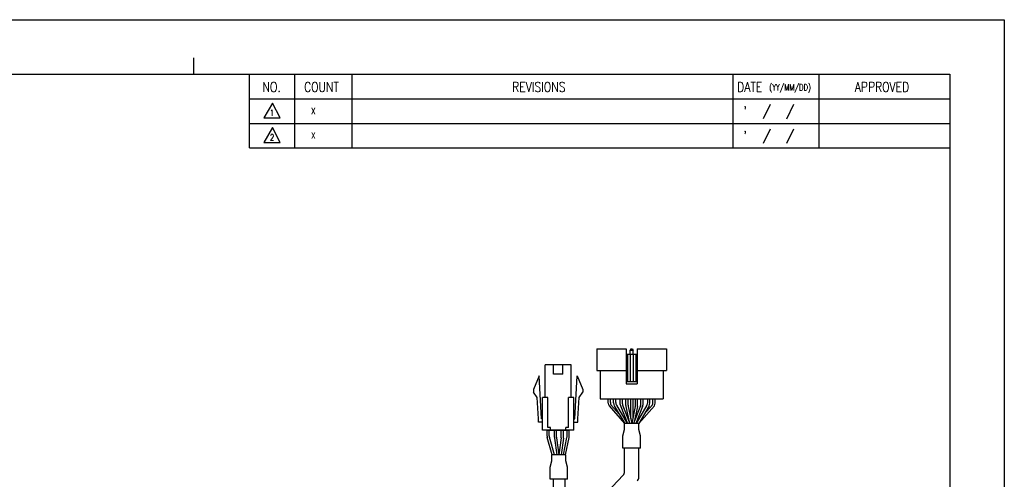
# Model space of a CAD drawing. Header units: millimetres. Extents: x 0 to 594, y 0 to 420.
# Tile 4 of 4: x 233 to 594, y 251 to 420. Entities that reach past the tile are written whole.
import ezdxf

# ---------------------------------------------------------------- set-up
doc = ezdxf.new("R2010")
doc.units = ezdxf.units.MM
doc.layers.add('DIM', color=3, linetype='Continuous')
doc.layers.add('SHEET', color=1, linetype='Continuous')
doc.styles.add('SHEET1', font='ROMANS.SHX', dxfattribs={"width": 0.8, "height": 3})

msp = doc.modelspace()

# ---------------------------------------------------------------- linework, layer by layer
at = {"color": 4}
msp.add_line((297, 406), (297, 400), dxfattribs=at)
at = {"color": 0}
for p, q in [((444.6859, 299.364), (444.6859, 291.364)), ((444.6859, 299.364), (455.4859, 299.364)), ((448.9073, 279.4184), (448.9073, 280.964)), ((449.7073, 279.6355), (449.7073, 280.964)), ((450.8452, 279.4907), (450.8452, 280.964)), ((451.1194, 278.4798), (454.9358, 271.964)), ((451.6452, 279.7077), (451.6452, 280.964)), ((451.9194, 278.6969), (455.863, 271.964)), ((453.3266, 278.9701), (453.3266, 280.964)), ((453.4699, 278.2267), (455.9774, 271.964)), ((454.1266, 279.1243), (454.1266, 280.964)), ((454.2699, 278.3809), (456.8391, 271.964)), ((455.3452, 278.583), (455.3452, 280.964)), ((456.1452, 278.6279), (456.1452, 280.964)), ((460.7019, 278.3809), (458.1327, 271.964)), ((458.8452, 278.6279), (458.8452, 280.964)), ((461.5019, 278.2267), (458.9944, 271.964)), ((463.0709, 278.6969), (459.1274, 271.964)), ((459.6452, 278.584), (459.6452, 280.964)), ((463.8709, 278.4798), (460.0545, 271.964)), ((460.8452, 279.1243), (460.8452, 280.964)), ((461.6452, 278.9701), (461.6452, 280.964)), ((463.3452, 279.7077), (463.3452, 280.964)), ((464.1452, 279.4907), (464.1452, 280.964)), ((465.2645, 279.6355), (465.2645, 280.964)), ((466.0645, 279.4184), (466.0645, 280.964)), ((460.0857, 271.964), (454.8864, 271.964)), ((454.8864, 269.7153), (454.8864, 271.964)), ((460.0857, 269.7153), (460.0857, 271.964)), ((429.1737, 266.8924), (429.1737, 269.4869)), ((429.9737, 266.9453), (429.9737, 269.4869)), ((431.6737, 266.9453), (431.6737, 269.4869)), ((432.4737, 266.8924), (432.4737, 269.4869)), ((454.266, 267.3894), (454.8864, 269.7153)), ((454.266, 262.9796), (454.266, 267.3894)), ((460.7058, 267.3907), (460.0857, 269.7153)), ((460.7058, 262.9796), (460.7058, 267.3907)), ((429.1911, 266.6288), (430.0075, 260.4869)), ((429.9911, 266.6818), (430.8146, 260.4869)), ((431.6562, 266.6818), (430.8327, 260.4869)), ((432.4562, 266.6288), (431.6398, 260.4869)), ((433.4142, 260.4869), (428.2149, 260.4869)), ((428.2149, 258.2382), (428.2149, 260.4869)), ((433.4142, 258.2382), (433.4142, 260.4869)), ((460.7058, 262.9796), (454.266, 262.9796)), ((427.5945, 255.9123), (428.2149, 258.2382)), ((434.0343, 255.9136), (433.4142, 258.2382)), ((427.5945, 251.5025), (427.5945, 255.9123)), ((434.0343, 251.5025), (434.0343, 255.9136)), ((434.0343, 251.5025), (427.5945, 251.5025))]:
    msp.add_line(p, q, dxfattribs=at)
for p, q in [((455.4859, 299.364), (455.4859, 286.564)), ((455.4859, 297.364), (459.4859, 297.364)), ((455.9859, 297.364), (455.9859, 287.364)), ((456.8859, 297.364), (456.8859, 287.364)), ((457.1859, 299.364), (456.9859, 298.864)), ((456.9859, 297.364), (456.9859, 298.864)), ((456.9859, 298.864), (457.9859, 298.864)), ((457.1859, 299.364), (457.7859, 299.364)), ((457.7859, 299.364), (457.9859, 298.864)), ((457.9859, 297.364), (457.9859, 298.864)), ((458.0859, 297.364), (458.0859, 287.364)), ((458.9859, 297.364), (458.9859, 287.364)), ((459.4859, 299.364), (459.4859, 286.564)), ((459.4859, 299.364), (470.2859, 299.364)), ((470.2859, 299.364), (470.2859, 291.364)), ((425.8035, 281.4869), (425.8035, 293.4869)), ((428.8535, 290.0869), (428.8535, 293.4869)), ((432.2535, 290.0869), (432.2535, 293.4869)), ((435.3035, 281.4869), (435.3035, 293.4869)), ((423.5535, 289.4869), (421.5535, 284.4869)), ((424.5035, 273.6869), (423.5535, 289.4869)), ((436.6035, 273.6869), (437.5535, 289.4869)), ((437.5535, 289.4869), (439.5535, 284.4869)), ((444.6859, 291.364), (455.4859, 291.364)), ((445.9859, 291.364), (445.9859, 280.964)), ((459.4859, 291.364), (470.2859, 291.364)), ((468.9859, 291.364), (468.9859, 280.964)), ((455.4859, 287.364), (459.4859, 287.364)), ((455.4859, 286.564), (459.4859, 286.564)), ((421.5535, 284.4869), (421.5535, 283.4869)), ((422.8307, 281.5149), (421.5535, 283.4869)), ((423.3057, 273.6149), (422.8307, 281.5149)), ((424.8035, 269.4869), (424.8035, 281.4869)), ((426.8035, 270.4869), (426.8035, 281.4869)), ((434.3035, 270.4869), (434.3035, 281.4869)), ((436.3035, 269.4869), (436.3035, 281.4869)), ((437.8013, 273.6149), (438.2763, 281.5149)), ((438.2763, 281.5149), (439.5535, 283.4869)), ((439.5535, 284.4869), (439.5535, 283.4869)), ((445.9859, 280.964), (468.9859, 280.964)), ((450.8452, 280.964), (464.1452, 280.964)), ((457.0952, 280.964), (457.0952, 273.8468)), ((457.8952, 280.964), (457.8952, 273.8468)), ((423.3035, 272.4869), (423.3035, 273.6869)), ((437.8035, 272.4869), (437.8035, 273.6869)), ((426.4972, 267.3688), (426.4972, 269.4869)), ((426.4972, 269.4869), (434.6098, 269.4869)), ((427.2972, 267.4795), (427.2972, 269.4869)), ((429.1915, 260.4869), (427.3723, 266.9366)), ((427.8035, 269.4869), (427.8035, 270.4869)), ((433.3035, 269.4869), (433.3035, 270.4869)), ((433.8098, 267.2885), (433.8098, 269.4869)), ((434.6098, 267.2072), (434.6098, 269.4869)), ((428.3602, 260.4869), (426.5723, 266.8259)), ((432.4559, 260.4869), (433.769, 266.8865)), ((433.2725, 260.4869), (434.569, 266.8052)), ((454.8859, 254.3462), (454.8859, 262.9796)), ((460.0859, 262.9796), (454.8859, 262.9796)), ((460.0859, 252.2674), (460.0859, 262.9796)), ((454.3347, 252.9675), (446.533, 244.7692)), ((428.6644, 251.5025), (428.6644, 240.0607)), ((432.9644, 251.5025), (432.9644, 241.8764))]:
    msp.add_line(p, q)
at = {"color": 6}
msp.add_lwpolyline([(0, 420), (594, 420), (594, 0), (0, 0)], close=True, dxfattribs=at)
at = {"color": 4}
msp.add_lwpolyline([(20, 400), (574, 400), (574, 20), (20, 20)], close=True, dxfattribs=at)
for points in [[(435.3035, 293.4869), (425.8035, 293.4869)], [(432.2535, 290.0869), (428.8535, 290.0869)], [(426.8035, 281.4869), (424.8035, 281.4869)], [(436.3035, 281.4869), (434.3035, 281.4869)], [(424.8035, 272.4869), (423.3035, 272.4869)], [(424.8035, 272.4869), (423.3035, 272.4869)], [(424.8035, 273.6869), (424.5035, 273.6869)], [(436.3035, 273.6869), (436.6035, 273.6869)], [(436.3035, 272.4869), (437.8035, 272.4869)], [(436.3035, 272.4869), (437.8035, 272.4869)], [(436.3035, 269.4869), (424.8035, 269.4869)], [(427.8035, 270.4869), (426.8035, 270.4869)], [(434.3035, 270.4869), (433.3035, 270.4869)]]:
    msp.add_lwpolyline(points)
at = {"color": 0}
for centre, start, end in [((450.9073, 279.4184), 180, 210.358277), ((451.7073, 279.6355), 180, 203.791628), ((452.8452, 279.4907), 180, 210.358277), ((453.6452, 279.7077), 180, 210.358277), ((455.3266, 278.9701), 180.000001, 201.819992), ((456.1266, 279.1243), 180.000001, 201.819992), ((458.8452, 279.1243), 338.180009, 0), ((459.6452, 278.9701), 338.180009, 0), ((461.3452, 279.7077), 329.641723, 0), ((462.1452, 279.4907), 329.641723, 0), ((463.2645, 279.6355), 336.208372, 0), ((464.0645, 279.4184), 329.641723, 0), ((431.9737, 266.9453), 180, 187.571875), ((429.6737, 266.9453), 352.428125, 0), ((431.1737, 266.8924), 180, 187.571875), ((430.4737, 266.8924), 352.428125, 0)]:
    msp.add_arc(centre, 2, start, end, dxfattribs=at)
for centre, start, end in [((457.3452, 278.583), 180, 192.18873), ((458.1452, 278.6279), 180, 191.729285), ((456.8452, 278.6279), 348.270715, 0), ((457.6452, 278.584), 347.756403, 0), ((428.4972, 267.3688), 180, 195.750963), ((429.2972, 267.4795), 180, 195.750963), ((431.8098, 267.2885), 348.404564, 0), ((432.6098, 267.2072), 348.404564, 0), ((452.8859, 254.3462), 316.419966, 360), ((458.0859, 252.2674), 316.419966, 360)]:
    msp.add_arc(centre, 2, start, end)
at = {"layer": 'DIM', "color": 0}
for p, q in [((449.1815, 278.4076), (454.8864, 271.964)), ((449.8773, 278.8287), (452.9438, 275.3651)), ((455.3902, 278.1608), (456.5995, 272.5625)), ((456.1869, 278.2213), (457.4861, 271.964)), ((458.8034, 278.2213), (457.5042, 271.964)), ((459.5997, 278.1599), (458.4, 272.6317)), ((465.7903, 278.4076), (460.0854, 271.964)), ((465.0945, 278.8287), (462.028, 275.3651))]:
    msp.add_line(p, q, dxfattribs=at)
at = {"layer": 'SHEET', "color": 7}
for q in [(317.5, 400), (574, 373)]:
    msp.add_line((317.5, 373), q, dxfattribs=at)
at = {"layer": 'SHEET'}
for p, q in [((334, 400), (334, 373)), ((355, 400), (355, 373)), ((494.5, 400), (494.5, 373)), ((526, 400), (526, 373)), ((317.5, 391), (574, 391)), ((508.2099, 388.911), (505.7077, 383.5959)), ((516.7362, 388.9028), (514.2339, 383.5877)), ((317.5, 382), (574, 382)), ((508.2099, 379.911), (505.7077, 374.5959)), ((516.7362, 379.9028), (514.2339, 374.5877))]:
    msp.add_line(p, q, dxfattribs=at)
at = {"layer": 'SHEET', "color": 1, "linetype": 'Continuous'}
for p, q in [((325.9146, 389.416), (322.7394, 384.0064)), ((328.737, 384.0064), (325.9146, 389.416)), ((322.7394, 384.0064), (328.737, 384.0064)), ((325.9146, 380.416), (322.7394, 375.0064)), ((328.737, 375.0064), (325.9146, 380.416)), ((322.7394, 375.0064), (328.737, 375.0064))]:
    msp.add_line(p, q, dxfattribs=at)

# ---------------------------------------------------------------- texts
at = {"layer": 'SHEET', "style": 'SHEET1', "width": 0.8}
for s, height, p in [('NO.', 3.6, (322.256, 393.5466)), ('COUNT', 3.6, (337.4711, 393.5466)), ('DATE', 3.6, (496.1592, 393.5466)), ('APPROVED', 3.6, (539.2502, 393.5466)), ('(YY/MM/DD)', 2.25, (507.8838, 394.0859)), ('1', 2.25, (324.9764, 384.746)), ('X', 2.25, (340.1186, 385.3874)), ("'", 3.6, (498.4958, 384.5633)), ("'", 3.6, (498.4958, 375.5633)), ('2', 2.25, (324.9764, 375.746)), ('X', 2.25, (340.1186, 376.3874))]:
    msp.add_text(s, height=height, dxfattribs=at).set_placement(p)
at = {"layer": 'SHEET', "color": 7, "style": 'SHEET1', "width": 0.8}
msp.add_text('REVISIONS', height=3.6, dxfattribs=at).set_placement((413.7181, 393.5466))

doc.saveas('drawing.dxf')
